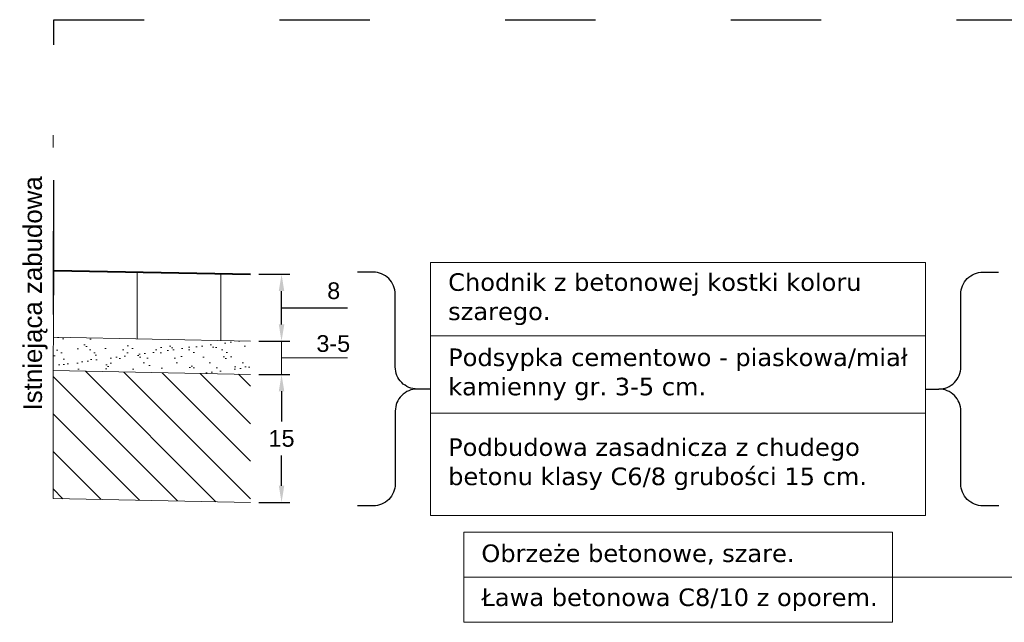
# Model space of a CAD drawing. Header units: millimetres. Extents: x 2422 to 2697, y 999 to 1037.
# Tile 1 of 48: x 2657.492 to 2658.669, y 999.592 to 1000.313. Entities that reach past the tile are written whole.
import ezdxf

# ---------------------------------------------------------------- set-up
doc = ezdxf.new("R2010")
doc.units = ezdxf.units.MM
doc.linetypes.add('ACAD_ISO03W100', pattern=[30, 12, -18])
doc.linetypes.add('ACAD_ISO04W100', pattern=[30, 24, -3, 0, -3])
for name, color, linetype, lineweight in [('_JB_Chodnik', 52, 'Continuous', 9), ('_JB_Ist_gr_pasa', 20, 'Continuous', 20), ('_JB_Opisowe', 7, 'Continuous', 0), ('_PN-konstrukcja_linie', 7, 'Continuous', 18), ('_PN-konstrukcja_wypełnienie', 7, 'Continuous', 0), ('_PN-kostka_szara', 251, 'Continuous', 13), ('_PN-nawierzchnia_kostka_szara', 251, 'Continuous', 40), ('_PN-podsypka_wypełnienie', 7, 'Continuous', 9), ('_SZK-wymiary_0.2', 7, 'Continuous', 15)]:
    doc.layers.add(name, color=color, linetype=linetype, lineweight=lineweight)
doc.layers.add('_SZK-opis_0.2', color=7, linetype='Continuous')
doc.layers.add('TEMP', color=80, linetype='Continuous', plot=False)
doc.styles.add('kuba', font='verdana.ttf', dxfattribs={"height": 0.1})
doc.styles.get("Standard").update_dxf_attribs({"font": 'arial.ttf'})
doc.styles.add('standard szczeg', font='arial.ttf', dxfattribs={"height": 0.02})
doc.dimstyles.new('p normalny szczeg.', dxfattribs={"dimtxt": 0.02, "dimasz": 0.02, "dimexe": 0.01, "dimexo": 0.01, "dimgap": 0.01, "dimtad": 1, "dimtih": 1, "dimtoh": 1, "dimdec": 0, "dimlfac": 100, "dimzin": 1, "dimtxsty": 'standard szczeg', "dimcen": 2.5, "dimazin": 0, "dimtfac": 1, "dimtdec": 0, "dimtmove": 0, "dimatfit": 3, "dimfxl": 1, "dimarcsym": 0})

# ---------------------------------------------------------------- blocks, each defined once
blk = doc.blocks.new('*D250')
at = {"layer": '_SZK-wymiary_0.2', "color": 0, "lineweight": -2, "transparency": 16777216}
for p, q in [((2657.7779, 999.8881), (2657.8149, 999.8881)), ((2657.8049, 999.8681), (2657.8049, 999.8318)), ((2657.8049, 999.7551), (2657.8049, 999.7914)), ((2657.7779, 999.7351), (2657.8149, 999.7351))]:
    blk.add_line(p, q, dxfattribs=at)
at = {"layer": '_SZK-wymiary_0.2', "color": 0, "transparency": 16777216}
for points in [[(2657.8016, 999.8681), (2657.8082, 999.8681), (2657.8049, 999.8881)], [(2657.8016, 999.7551), (2657.8082, 999.7551), (2657.8049, 999.7351)]]:
    blk.add_solid(points, dxfattribs=at)
at = {"layer": 'Defpoints', "color": 0, "transparency": 16777216}
for p in [(2657.7679, 999.8881), (2657.7679, 999.7351), (2657.8049, 999.7351)]:
    blk.add_point(p, dxfattribs=at)
at = {"layer": '_SZK-wymiary_0.2', "color": 0, "transparency": 16777216, "insert": (2657.8049, 999.8116), "char_height": 0.02, "attachment_point": 5, "style": 'standard szczeg'}
blk.add_mtext('15', dxfattribs=at)
blk = doc.blocks.new('*D251')
at = {"layer": '_SZK-wymiary_0.2', "color": 0, "lineweight": -2, "ltscale": 0.09, "transparency": 16777216}
for p, q in [((2657.7779, 1000.0081), (2657.8149, 1000.0081)), ((2657.8049, 999.9481), (2657.8049, 999.9881)), ((2657.8049, 999.9681), (2657.8507, 999.9681)), ((2657.8507, 999.9681), (2657.8839, 999.9681)), ((2657.7779, 999.9281), (2657.8149, 999.9281))]:
    blk.add_line(p, q, dxfattribs=at)
at = {"layer": '_SZK-wymiary_0.2', "color": 0, "ltscale": 0.09, "transparency": 16777216}
for points in [[(2657.8016, 999.9881), (2657.8082, 999.9881), (2657.8049, 1000.0081)], [(2657.8016, 999.9481), (2657.8082, 999.9481), (2657.8049, 999.9281)]]:
    blk.add_solid(points, dxfattribs=at)
at = {"layer": 'Defpoints', "color": 0, "ltscale": 0.09, "transparency": 16777216}
for p in [(2657.7679, 1000.0081), (2657.8049, 1000.0081), (2657.7679, 999.9281)]:
    blk.add_point(p, dxfattribs=at)
at = {"layer": '_SZK-wymiary_0.2', "color": 0, "ltscale": 0.09, "transparency": 16777216, "insert": (2657.8673, 999.9883), "char_height": 0.02, "attachment_point": 5, "style": 'standard szczeg', "bg_fill": 3, "box_fill_scale": 1.1, "bg_fill_color": 256, "bg_fill_true_color": 13158600, "bg_fill_transparency": 0}
blk.add_mtext('8', dxfattribs=at)

msp = doc.modelspace()

# ---------------------------------------------------------------- hatches: boundary and pattern name
at = {"layer": '_PN-konstrukcja_wypełnienie', "lineweight": 0, "ltscale": 0.09}
h = msp.add_hatch(dxfattribs=at)
h.set_pattern_fill('ANSI31', color=256, scale=0.01, angle=90)
h.set_pattern_definition([(135, (-522.555328, -764.241956), (-0.0224506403, -0.0224506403), [])])
h.paths.add_polyline_path([(2657.7679, 999.7351), (2657.7679, 999.8881), (2657.5316, 999.8928), (2657.5316, 999.7398)])
at = {"layer": '_PN-podsypka_wypełnienie', "ltscale": 0.09}
h = msp.add_hatch(dxfattribs=at)
h.set_pattern_fill('AR-SAND', color=256, scale=0.0005, style=0)
h.set_pattern_definition([(37.5, (-522.555328, -764.241956), (-0.00080001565, 0.02447066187), [0, -0.019304, 0, -0.02159, 0, -0.0206375]), (7.5, (-522.555328, -764.241956), (0.02247616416, 0.03584125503), [0, -0.010414, 0, -0.017399, 0, -0.0066675]), (327.5, (-522.57095, -764.241956), (0.03954961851, 7.185923e-05), [0, -0.00635, 0, -0.02286, 0, -0.029845]), (317.5, (-522.57095, -764.241956), (0.03817782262, 0.01114646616), [0, -0.003175, 0, -0.014986, 0, -0.017145])])
h.paths.add_polyline_path([(2657.7679, 999.8881), (2657.7679, 999.9281), (2657.5324, 999.9328), (2657.5324, 999.8928)])

# ---------------------------------------------------------------- linework, layer by layer
at = {"layer": '_JB_Chodnik'}
for points in [[(2657.6324, 1000.0108), (2657.6324, 999.9308)], [(2657.7324, 1000.0088), (2657.7324, 999.9288)]]:
    msp.add_lwpolyline(points, dxfattribs=at)
at = {"layer": '_JB_Ist_gr_pasa', "color": 251, "linetype": 'ACAD_ISO04W100', "ltscale": 0.005}
msp.add_lwpolyline([(2657.5316, 999.7398), (2657.5316, 1000.1747)], dxfattribs=at)
at = {"layer": '_JB_Opisowe', "ltscale": 0.09}
for p, q in [((2657.9832, 1000.0221), (2657.9832, 999.7196)), ((2658.5751, 1000.0221), (2658.5751, 999.7196)), ((2657.8049, 999.9481), (2657.8049, 999.9681))]:
    msp.add_line(p, q, dxfattribs=at)
at = {"layer": '_JB_Opisowe'}
for p, q in [((2657.9832, 1000.0221), (2658.5751, 1000.0221)), ((2657.9832, 999.9346), (2658.5751, 999.9346)), ((2657.9832, 999.8421), (2658.5751, 999.8421)), ((2657.9832, 999.7196), (2658.5751, 999.7196)), ((2658.5355, 999.6996), (2658.0229, 999.6996)), ((2658.0229, 999.6996), (2658.0229, 999.5916)), ((2658.5355, 999.6996), (2658.5355, 999.5916)), ((2658.5355, 999.6456), (2658.0229, 999.6456)), ((2658.0229, 999.5916), (2658.5355, 999.5916))]:
    msp.add_line(p, q, dxfattribs=at)
at = {"layer": '_JB_Opisowe', "ltscale": 0.09}
msp.add_lwpolyline([(2658.5355, 999.6456), (2659.0955, 999.6456), (2659.0955, 999.8422)], dxfattribs=at)
at = {"layer": '_PN-konstrukcja_linie'}
for points in [[(2657.7679, 999.8881), (2657.5316, 999.8928)], [(2657.7679, 999.7351), (2657.5316, 999.7398)]]:
    msp.add_lwpolyline(points, dxfattribs=at)
at = {"layer": '_PN-konstrukcja_linie', "ltscale": 0.02}
msp.add_lwpolyline([(2657.5316, 999.7398), (2657.5316, 999.8928)], dxfattribs=at)
at = {"layer": '_PN-kostka_szara', "ltscale": 0.02}
msp.add_lwpolyline([(2657.5316, 999.8928), (2657.5324, 1000.0128)], dxfattribs=at)
at = {"layer": '_SZK-opis_0.2', "ltscale": 0.09}
for points in [[(2657.9832, 999.8708), (2657.9673, 999.8708, -0.414214), (2657.9409, 999.8972), (2657.9409, 999.9843, 0.414214), (2657.9145, 1000.0107), (2657.8958, 1000.0107)], [(2658.5751, 999.8708), (2658.591, 999.8708, 0.414214), (2658.6174, 999.8972), (2658.6174, 999.9843, -0.414214), (2658.6438, 1000.0107), (2658.6625, 1000.0107)], [(2657.9673, 999.8708, 0.414214), (2657.9409, 999.8444), (2657.9409, 999.7573, -0.414214), (2657.9145, 999.7309), (2657.8957, 999.7309)], [(2658.6627, 999.7309), (2658.6438, 999.7309, -0.414214), (2658.6174, 999.7573), (2658.6174, 999.8444, 0.414214), (2658.591, 999.8708)]]:
    msp.add_lwpolyline(points, format="xyb", dxfattribs=at)
at = {"layer": '_SZK-wymiary_0.2', "ltscale": 0.09}
for p, q in [((2657.7779, 999.9281), (2657.8149, 999.9281)), ((2657.8049, 999.8881), (2657.8049, 999.9281)), ((2657.8049, 999.8881), (2657.8049, 999.9281)), ((2657.8049, 999.9081), (2657.8499, 999.9081)), ((2657.8499, 999.9081), (2657.8837, 999.9081)), ((2657.7779, 999.8881), (2657.8149, 999.8881))]:
    msp.add_line(p, q, dxfattribs=at)
at = {"layer": 'TEMP', "linetype": 'ACAD_ISO03W100', "ltscale": 0.009}
msp.add_lwpolyline([(2657.5324, 1000.0128), (2657.5324, 1000.3128), (2680.1577, 1000.3128), (2680.1577, 999.9735)], dxfattribs=at)

# ---------------------------------------------------------------- texts
at = {"layer": '_JB_Ist_gr_pasa', "color": 251, "ltscale": 0.02, "insert": (2657.4962, 999.8452), "char_height": 0.022139, "attachment_point": 1, "rotation": 90}
msp.add_mtext_dynamic_manual_height_columns('Istniejąca zabudowa ', width=1.069875, gutter_width=3.4593, heights=[0.1502], dxfattribs=at)
at = {"layer": '_JB_Opisowe', "char_height": 0.021, "attachment_point": 4, "style": 'kuba'}
for s, insert, width in [('\\pxl1,ql;Chodnik z betonowej kostki koloru szarego.', (2657.9832, 999.9783), 0.590954), ('\\pxl1,ql;Podsypka cementowo - piaskowa/miał kamienny gr. 3-5 cm.', (2657.9832, 999.8883), 0.591947), ('\\A1;\\pxl1;Podbudowa zasadnicza z chudego betonu klasy C6/8 grubości 15 cm. ', (2657.9832, 999.7808), 0.570151), ('\\pxl1,ql;Obrzeże betonowe, szare.', (2658.0229, 999.6726), 0.512581), ('\\pxl1,ql;Ława betonowa C8/10 z oporem. ', (2658.0229, 999.6186), 0.512581)]:
    msp.add_mtext(s, dxfattribs=dict(at, insert=insert, width=width))
at = {"layer": '_SZK-wymiary_0.2', "ltscale": 0.09, "insert": (2657.8668, 999.9251), "char_height": 0.02, "attachment_point": 5, "style": 'standard szczeg', "bg_fill": 3, "box_fill_scale": 1.1, "bg_fill_color": 256, "bg_fill_true_color": 13158600, "bg_fill_transparency": 0}
msp.add_mtext('3-5', dxfattribs=at)

# ---------------------------------------------------------------- dimensions: what is measured, and where the dimension line sits
at = {"layer": '_SZK-wymiary_0.2'}
dim = msp.add_linear_dim(base=(2657.8049, 999.7351), p1=(2657.7679, 999.8881), p2=(2657.7679, 999.7351), angle=90, dimstyle='p normalny szczeg.', dxfattribs=at)
dim.commit()
dim.dimension.update_dxf_attribs({"geometry": '*D250', "text_midpoint": (2657.8049, 999.8116)})

# ---------------------------------------------------------------- next in the draw order: dimensions: what is measured, and where the dimension line sits
at = {"layer": '_SZK-wymiary_0.2', "ltscale": 0.09}
dim = msp.add_linear_dim(base=(2657.8049, 1000.0081), p1=(2657.7679, 999.9281), p2=(2657.7679, 1000.0081), angle=90, dimstyle='p normalny szczeg.', override={"dimtmove": 1, "dimtfill": 1}, dxfattribs=at)
dim.commit()
dim.dimension.update_dxf_attribs({"geometry": '*D251', "text_midpoint": (2657.8607, 999.9681), "dimtype": 160})

# ---------------------------------------------------------------- next in the draw order: linework, layer by layer
at = {"layer": '_PN-kostka_szara'}
msp.add_lwpolyline([(2657.7679, 999.9281), (2657.5324, 999.9328)], dxfattribs=at)
at = {"layer": '_PN-nawierzchnia_kostka_szara'}
msp.add_lwpolyline([(2657.5324, 1000.0128), (2657.7679, 1000.0081)], dxfattribs=at)

doc.saveas('drawing.dxf')
